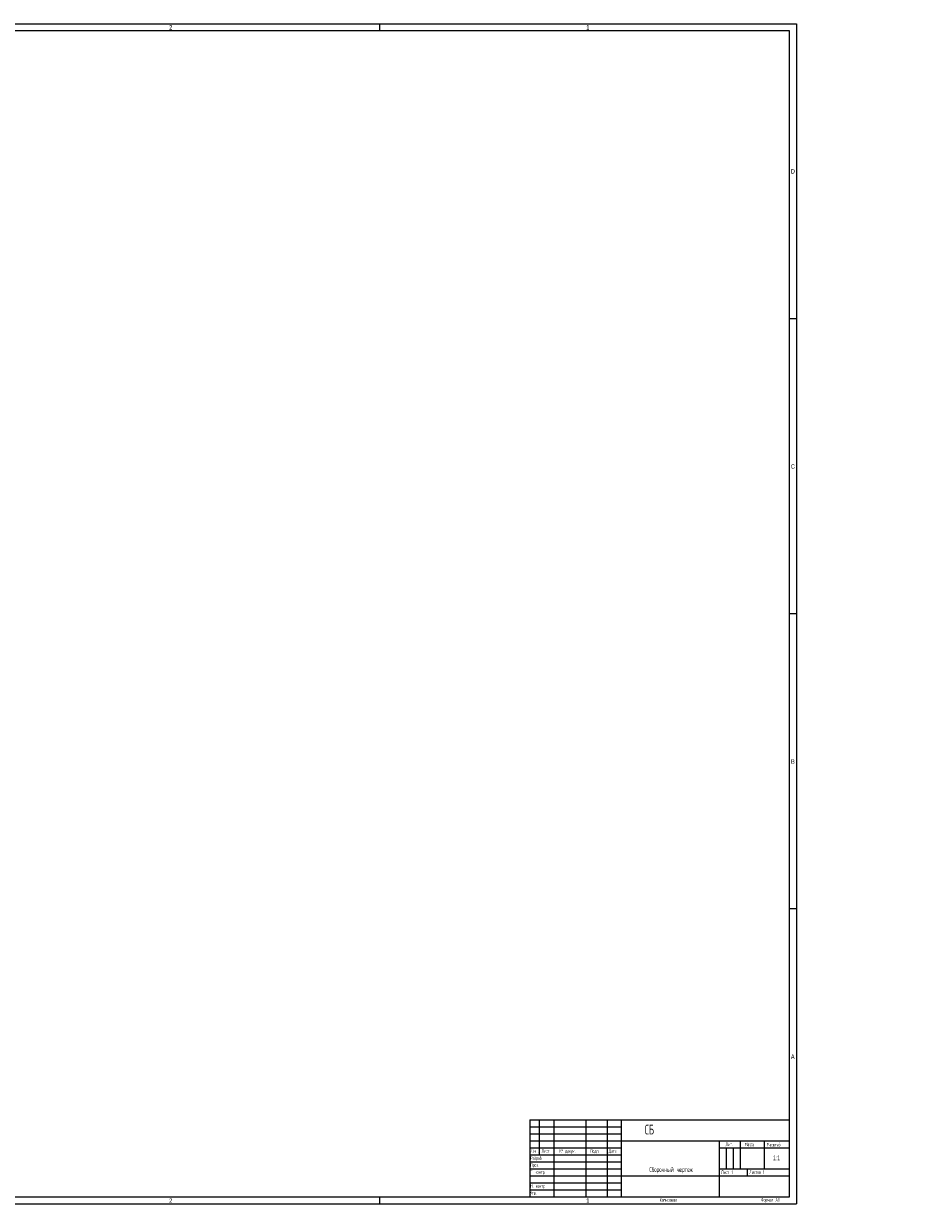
# Model space of a CAD drawing. Header units: millimetres. Extents: x 0 to 1277, y -3 to 841.
# Tile 3 of 3: x 638 to 1277, y -3 to 841. Entities that reach past the tile are written whole.
import ezdxf

# ---------------------------------------------------------------- set-up
doc = ezdxf.new("R2010")
doc.units = ezdxf.units.MM
doc.layers.add('ОСЕВЫЕ', color=7, linetype='Continuous')
doc.styles.add('SLDTEXTSTYLE0', font='TXT', dxfattribs={"width": 0.605})
doc.styles.add('SLDTEXTSTYLE1', font='TXT', dxfattribs={"width": 0.605, "bigfont": 'bigfont'})
doc.styles.add('SLDTEXTSTYLE2', font='TXT', dxfattribs={"width": 0.575901, "bigfont": 'bigfont'})
doc.styles.add('SLDTEXTSTYLE3', font='TXT', dxfattribs={"width": 0.575901})
doc.styles.add('SLDTEXTSTYLE4', font='TXT', dxfattribs={"width": 0.75})

# ---------------------------------------------------------------- blocks, each defined once
blk = doc.blocks.new('SW_NOTE_0')
at = {"color": 0, "linetype": 'Continuous', "lineweight": 0, "attachment_point": 1}
for s, insert, char_height, style in [('\\M+18449\\M+18478\\M+1847D', (0, 3.22), 2.5, 'SLDTEXTSTYLE2'), ('.', (5.62, 2.32), 1.59, 'SLDTEXTSTYLE3')]:
    blk.add_mtext(s, dxfattribs=dict(at, insert=insert, char_height=char_height, style=style))

msp = doc.modelspace()

# ---------------------------------------------------------------- linework, layer by layer
at = {"color": 7, "linetype": 'Continuous', "lineweight": 25}
for p, q in [((1184, 836), (20, 836)), ((1184, 5), (1184, 836)), ((999, 60), (1184, 60)), ((999, 60), (999, 5)), ((1006, 35), (1006, 60)), ((1016, 60), (1016, 5)), ((1039, 60), (1039, 5)), ((1054, 60), (1054, 5)), ((1064, 60), (1064, 5)), ((1064, 45), (1184, 45)), ((1134, 45), (1134, 5)), ((1149, 45), (1149, 25)), ((1166, 45), (1166, 25)), ((999, 40), (1064, 40)), ((999, 35), (1064, 35)), ((1134, 40), (1184, 40)), ((1064, 20), (1184, 20)), ((1134, 25), (1184, 25)), ((1154, 25), (1154, 20)), ((20, 5), (1184, 5))]:
    msp.add_line(p, q, dxfattribs=at)
at = {"color": 7, "linetype": 'Continuous', "lineweight": 18}
for p, q in [((999, 55), (1064, 55)), ((999, 50), (1064, 50)), ((999, 45), (1064, 45)), ((1139, 40), (1139, 25)), ((1144, 40), (1144, 25)), ((999, 30), (1064, 30)), ((999, 25), (1064, 25)), ((999, 20), (1064, 20)), ((999, 15), (1064, 15)), ((999, 10), (1064, 10))]:
    msp.add_line(p, q, dxfattribs=at)
at = {"layer": 'ОСЕВЫЕ', "lineweight": 18}
for p, q in [((0, 841), (1189, 841)), ((1189, 841), (1189, 0)), ((0, 0), (1189, 0))]:
    msp.add_line(p, q, dxfattribs=at)
at = {"layer": 'ОСЕВЫЕ', "lineweight": 25}
for p, q in [((891.75, 841), (891.75, 836)), ((1189, 630.75), (1184, 630.75)), ((1189, 420.5), (1184, 420.5)), ((1189, 210.25), (1184, 210.25)), ((891.75, 5), (891.75, 0))]:
    msp.add_line(p, q, dxfattribs=at)

# ---------------------------------------------------------------- block references
at = {"color": 7, "linetype": 'Continuous', "lineweight": 0}
msp.add_blockref('SW_NOTE_0', (999.28, 35.82), dxfattribs=at)

# ---------------------------------------------------------------- texts
for s, insert, char_height, attachment_point, style in [('2', (743.09, 839.95), 3.17, 2, 'SLDTEXTSTYLE4'), ('1', (1040.34, 839.95), 3.17, 2, 'SLDTEXTSTYLE4'), ('D', (1186.46, 737.38), 3.17, 2, 'SLDTEXTSTYLE4'), ('C', (1186.47, 527.13), 3.17, 2, 'SLDTEXTSTYLE4'), ('B', (1186.48, 316.82), 3.17, 2, 'SLDTEXTSTYLE4'), ('A', (1186.37, 106.57), 3.17, 2, 'SLDTEXTSTYLE4'), ('\\M+18452\\M+18441', (1080.94, 56.52), 7, 1, 'SLDTEXTSTYLE1'), ('\\M+1844C\\M+18479\\M+18484.', (1138.5, 43.69), 2.5, 1, 'SLDTEXTSTYLE1'), ('\\M+1844D\\M+18470\\M+18483\\M+18483\\M+18470', (1152.25, 43.69), 2.5, 1, 'SLDTEXTSTYLE1'), ('\\M+1844D\\M+18470\\M+18483\\M+1848A\\M+18484\\M+18470\\M+18471', (1167.91, 43.59), 2.5, 1, 'SLDTEXTSTYLE1'), ('\\M+18451\\M+18470\\M+18478\\M+18482\\M+18470\\M+18471.', (999.41, 34.04), 2.5, 1, 'SLDTEXTSTYLE1'), ('\\M+1844C\\M+18479\\M+18483\\M+18484', (1007.37, 39.01), 2.5, 1, 'SLDTEXTSTYLE1'), ('\\M+18782 \\M+18474\\M+18480\\M+1847B\\M+18485\\M+1847D.', (1020.11, 39.03), 2.5, 1, 'SLDTEXTSTYLE1'), ('\\M+18450\\M+18480\\M+18474\\M+18481.', (1042.05, 39.02), 2.5, 1, 'SLDTEXTSTYLE1'), ('\\M+18444\\M+18470\\M+18484\\M+18470', (1055.24, 39.03), 2.5, 1, 'SLDTEXTSTYLE1'), ('1:1', (1174.76, 34.59), 3.5, 2, 'SLDTEXTSTYLE0'), ('\\M+18450\\M+18482\\M+18480\\M+18472.', (999.38, 29.03), 2.5, 1, 'SLDTEXTSTYLE1'), ('\\M+18452\\M+18471\\M+18480\\M+18482\\M+18480\\M+18489\\M+1847E\\M+1848D\\M+1847A \\M+18489\\M+18475\\M+18482\\M+18484\\M+18475\\M+18477', (1099.63, 26.32), 3.5, 2, 'SLDTEXTSTYLE1'), ('\\M+18453. \\M+1847B\\M+18480\\M+1847E\\M+18484\\M+18482.', (999.4, 24.02), 2.5, 1, 'SLDTEXTSTYLE1'), ('\\M+1844C\\M+18479\\M+18483\\M+18484 1', (1135.39, 23.87), 2.5, 1, 'SLDTEXTSTYLE1'), ('\\M+1844C\\M+18479\\M+18483\\M+18484\\M+18480\\M+18472 1', (1155.45, 23.92), 2.5, 1, 'SLDTEXTSTYLE1'), ('\\M+18454\\M+18484\\M+18472.', (999.37, 9.02), 2.5, 1, 'SLDTEXTSTYLE1'), ('\\M+1844E. \\M+1847B\\M+18480\\M+1847E\\M+18484\\M+18482.', (999.39, 14.03), 2.5, 1, 'SLDTEXTSTYLE1'), ('2', (743.09, 4), 3.17, 2, 'SLDTEXTSTYLE4'), ('1', (1040.34, 4), 3.17, 2, 'SLDTEXTSTYLE4'), ('\\M+1844B\\M+18480\\M+18481\\M+18479\\M+18482\\M+18480\\M+18472\\M+18470\\M+1847C', (1091.61, 4.18), 2.5, 1, 'SLDTEXTSTYLE1'), ('\\M+18455\\M+18480\\M+18482\\M+1847D\\M+18470\\M+18484 \\M+184400', (1163.79, 4.2), 2.5, 1, 'SLDTEXTSTYLE1')]:
    msp.add_mtext(s, dxfattribs=dict(at, insert=insert, char_height=char_height, attachment_point=attachment_point, style=style))

doc.saveas('drawing.dxf')
